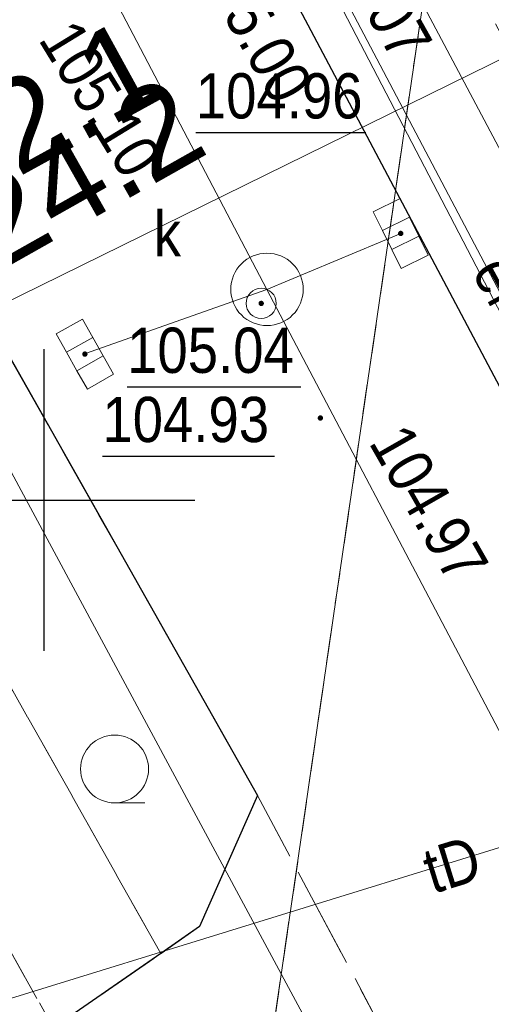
# Model space of a CAD drawing. Extents: x 7489187 to 7491099, y 5781939 to 5785132.
# Tile 193 of 217: x 7490449.6 to 7490457.41, y 5784341.64 to 5784357.96. Entities that reach past the tile are written whole.
import ezdxf
from ezdxf.enums import TextEntityAlignment as Align

# ---------------------------------------------------------------- set-up
doc = ezdxf.new("R2010")
doc.units = 0
doc.header["$MEASUREMENT"] = 0
for name, pattern in [('1.5_0.5', [2, 1.5, -0.5]), ('218-500', [1, 0.5, -0.5]), ('219-500', [0]), ('DYN_DIM', [1.022157, 0.292045, -0.730112]), ('mz1.0_0.5', [1.5, 1, -0.5])]:
    doc.linetypes.add(name, pattern=pattern)
doc.layers.get('0').update_dxf_attribs({"linetype": 'CONTINUOUS', "lineweight": 5})
doc.layers.get('Defpoints').update_dxf_attribs({"linetype": 'CONTINUOUS'})
doc.layers.get('Defpoints').transparency = 0.8
for name, color, linetype, transparency in [('218-Granica użytku', 7, 'CONTINUOUS', 0.8), ('219-Linia granicy', 7, 'CONTINUOUS', 0.8), ('chodnik (powierzchnia)', 7, 'CONTINUOUS', 0.8), ('jezdnia (powierzchnia)', 7, 'CONTINUOUS', 0.8), ('komora podziemna - przewód kanalizacyjny (powierzchnia)', 7, 'CONTINUOUS', 0.8), ('kratka ściekowa (punkt)', 7, 'CONTINUOUS', 0.8), ('krawężnik (linia)', 7, 'CONTINUOUS', 0.8), ('przewód elektroenergetyczny (linia)', 7, 'CONTINUOUS', 0.8), ('przewód elektroenergetyczny (linia)-Atr1', 7, 'CONTINUOUS', 0.8), ('przewód kanalizacyjny (linia)', 7, 'CONTINUOUS', 0.8), ('przewód telekomunikacyjny (linia)', 7, 'CONTINUOUS', 0.8), ('przewód telekomunikacyjny (linia)-Atr1', 7, 'CONTINUOUS', 0.8), ('przewód wodociągowy (linia)', 7, 'CONTINUOUS', 0.8), ('punkt o określonej wysokości (sieć kanalizacyjna)', 7, 'CONTINUOUS', 0.8), ('punkt o określonej wysokości (sieć kanalizacyjna)-Atr2', 7, 'CONTINUOUS', 0.8), ('punkt wysokościowy sztuczny', 7, 'CONTINUOUS', 0.8), ('punkt wysokościowy sztuczny-Atr2', 7, 'CONTINUOUS', 0.8), ('Siatka', 7, 'CONTINUOUS', 0.8), ('właz okrągły - siec kanalizacyjna (punkt)', 7, 'CONTINUOUS', 0.8), ('właz okrągły - siec kanalizacyjna (punkt)-Atr17', 7, 'CONTINUOUS', 0.8), ('zakrzewienie (powierzchnia)', 7, 'CONTINUOUS', 0.8), ('zakrzewienie (powierzchnia) - symbol', 7, 'CONTINUOUS', 0.8)]:
    doc.layers.add(name, color=color, linetype=linetype, transparency=transparency)
doc.layers.add('___wymiary', color=1, linetype='CONTINUOUS', lineweight=20)
doc.styles.add('Arial', font='arial.ttf')
doc.styles.get("Standard").update_dxf_attribs({"font": 'txt', "width": 0.75})
doc.dimstyles.new('PZT-AS', dxfattribs={"dimtxt": 1, "dimasz": 0.5, "dimexe": 1, "dimexo": 1, "dimgap": 0.1, "dimtad": 0, "dimdec": 1, "dimrnd": 0.0005, "dimzin": 0, "dimdsep": 46, "dimtxsty": 'Arial', "dimblk": 'ARCHTICK', "dimcen": 0.5, "dimclrd": 256, "dimclre": 256, "dimclrt": 256, "dimazin": 0, "dimtfac": 1, "dimtdec": 1, "dimtofl": 0, "dimtmove": 0, "dimatfit": 3, "dimldrblk": 'ARCHTICK', "dimfxl": 0, "dimtolj": 1, "dimtzin": 0, "dimarcsym": 0})

# ---------------------------------------------------------------- blocks, each defined once
blk = doc.blocks.new('US05')
at = {"color": 0, "linetype": 'Continuous', "lineweight": 13}
for p, q in [((-0.525, -0.25), (-0.525, 0.25)), ((-0.525, 0.25), (-0.175, 0.25)), ((-0.175, -0.25), (-0.175, 0.25)), ((-0.175, 0.25), (0.175, 0.25)), ((0.175, -0.25), (0.175, 0.25)), ((0.175, 0.25), (0.525, 0.25)), ((0.525, -0.25), (0.525, 0.25)), ((-0.525, -0.25), (-0.175, -0.25)), ((-0.175, -0.25), (0.175, -0.25)), ((0.175, -0.25), (0.525, -0.25))]:
    blk.add_line(p, q, dxfattribs=at)
blk = doc.blocks.new('US22')
at = {"color": 0, "linetype": 'Continuous', "lineweight": 13}
blk.add_circle((0, 0), 0.25, dxfattribs=at)
blk = doc.blocks.new('PW01')
at = {"linetype": 'Continuous', "lineweight": 13}
h = blk.add_hatch(color=0, dxfattribs=at)
edge = h.paths.add_edge_path()
edge.add_arc((0, 0), 0.045, 0, 360)
blk = doc.blocks.new('TL04')
at = {"color": 0, "linetype": 'Continuous', "lineweight": 13}
blk.add_line((0.398, -0.164), (0.898, -0.164), dxfattribs=at)
blk.add_circle((0.398, 0.398), 0.562, dxfattribs=at)
blk = doc.blocks.new('PW02')
at = {"linetype": 'Continuous', "lineweight": 13}
h = blk.add_hatch(color=0, dxfattribs=at)
edge = h.paths.add_edge_path()
edge.add_arc((0, 0), 0.045, 0, 360)
blk = doc.blocks.new('1135')
at = {"layer": 'Siatka', "linetype": 'Continuous'}
for p, q in [((0, 5), (0, -5)), ((-5, 0), (5, 0))]:
    blk.add_line(p, q, dxfattribs=at)
blk = doc.blocks.new('_ArchTick')
at = {"color": 0, "linetype": 'ByBlock', "const_width": 0.15}
blk.add_lwpolyline([(-0.5, -0.5), (0.5, 0.5)], dxfattribs=at)
blk = doc.blocks.new('*D134')
at = {"layer": '___wymiary', "linetype": 'DYN_DIM', "lineweight": -2}
for p, q in [((7490447.853, 5784355.26), (7490448.291, 5784355.501)), ((7490428.487, 5784344.632), (7490447.853, 5784355.26))]:
    blk.add_line(p, q, dxfattribs=at)
at = {"layer": '___wymiary', "lineweight": -2}
for p, q in [((7490447.853, 5784355.26), (7490448.334, 5784354.383)), ((7490428.487, 5784344.632), (7490428.968, 5784343.755))]:
    blk.add_line(p, q, dxfattribs=at)
at = {"layer": 'Defpoints', "color": 0}
for p in [(7490447.853, 5784355.26), (7490447.853, 5784355.26), (7490428.487, 5784344.632)]:
    blk.add_point(p, dxfattribs=at)
at = {"layer": '___wymiary', "lineweight": -2, "xscale": 0.5, "yscale": 0.5, "zscale": 0.5}
for p, rotation in [((7490447.853, 5784355.26), 28.75829460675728), ((7490428.487, 5784344.632), 208.7582946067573)]:
    blk.add_blockref('_ArchTick', p, dxfattribs=dict(at, rotation=rotation))
at = {"layer": '___wymiary', "insert": (7490449.971, 5784356.422), "char_height": 1.5, "attachment_point": 5, "rotation": 28.7583, "style": 'Arial'}
blk.add_mtext('\\A1;22.1', dxfattribs=at)
blk = doc.blocks.new('*D138')
at = {"layer": '___wymiary', "lineweight": -2}
for p, q in [((7490448.414, 5784354.172), (7490447.922, 5784355.042)), ((7490427.331, 5784342.258), (7490426.839, 5784343.129))]:
    blk.add_line(p, q, dxfattribs=at)
at = {"layer": '___wymiary', "linetype": 'DYN_DIM', "lineweight": -2}
for p, q in [((7490448.414, 5784354.172), (7490448.849, 5784354.418)), ((7490427.331, 5784342.258), (7490448.414, 5784354.172))]:
    blk.add_line(p, q, dxfattribs=at)
at = {"layer": 'Defpoints', "color": 0}
for p in [(7490448.414, 5784354.172), (7490448.414, 5784354.172), (7490427.331, 5784342.258)]:
    blk.add_point(p, dxfattribs=at)
at = {"layer": '___wymiary', "lineweight": -2, "xscale": 0.5, "yscale": 0.5, "zscale": 0.5}
for p, rotation in [((7490448.414, 5784354.172), 29.46989509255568), ((7490427.331, 5784342.258), 209.4698950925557)]:
    blk.add_blockref('_ArchTick', p, dxfattribs=dict(at, rotation=rotation))
at = {"layer": '___wymiary', "insert": (7490450.637, 5784355.428), "char_height": 1.5, "attachment_point": 5, "rotation": 29.4699, "style": 'Arial'}
blk.add_mtext('\\A1;24.2', dxfattribs=at)
blk = doc.blocks.new('*D158')
at = {"layer": '___wymiary', "lineweight": -2}
for p, q in [((7490424.599, 5784362.517), (7490423.792, 5784361.927)), ((7490446.66, 5784332.33), (7490445.853, 5784331.74))]:
    blk.add_line(p, q, dxfattribs=at)
at = {"layer": '___wymiary', "linetype": 'DYN_DIM', "lineweight": -2}
for p, q in [((7490424.599, 5784362.517), (7490446.66, 5784332.33)), ((7490446.66, 5784332.33), (7490446.955, 5784331.926))]:
    blk.add_line(p, q, dxfattribs=at)
at = {"layer": 'Defpoints', "color": 0}
for p in [(7490424.599, 5784362.517), (7490446.66, 5784332.33), (7490446.66, 5784332.33)]:
    blk.add_point(p, dxfattribs=at)
at = {"layer": '___wymiary', "lineweight": -2, "xscale": 0.5, "yscale": 0.5, "zscale": 0.5}
for p, rotation in [((7490424.599, 5784362.517), 126.160137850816), ((7490446.66, 5784332.33), 306.1601378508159)]:
    blk.add_blockref('_ArchTick', p, dxfattribs=dict(at, rotation=rotation))
at = {"layer": '___wymiary', "insert": (7490448.161, 5784330.276), "char_height": 1.5, "attachment_point": 5, "rotation": 306.1601, "style": 'Arial'}
blk.add_mtext('\\A1;37.4', dxfattribs=at)

msp = doc.modelspace()

# ---------------------------------------------------------------- linework, layer by layer
at = {"layer": '218-Granica użytku', "color": 3, "linetype": '218-500', "lineweight": 18, "flags": 128}
for points in [[(7490451.25, 5784323.72), (7490458.07, 5784370.55)], [(7490458.07, 5784370.55), (7490451.25, 5784323.72)]]:
    msp.add_lwpolyline(points, dxfattribs=at)
at = {"layer": '219-Linia granicy', "color": 7, "linetype": '219-500', "lineweight": 18, "flags": 128}
msp.add_lwpolyline([(7490458.07, 5784370.55), (7490451.25, 5784323.72)], dxfattribs=at)
at = {"layer": 'chodnik (powierzchnia)', "color": 7, "linetype": 'mz1.0_0.5', "lineweight": 18, "flags": 128}
for points in [[(7490449.49, 5784367.1), (7490463.26, 5784341.09), (7490478.57, 5784312.2), (7490480.97, 5784313.72), (7490465.74, 5784342.29), (7490464.069, 5784345.455), (7490451.95, 5784368.34), (7490442.958, 5784385.371), (7490438.82, 5784393.1), (7490435.63, 5784399.25), (7490437.33, 5784400.13), (7490435.16, 5784404.21), (7490433.39, 5784403.31), (7490416.6, 5784434.5), (7490414.41, 5784433.3), (7490427.02, 5784409.78), (7490426.99, 5784409.82), (7490430.89, 5784402.5), (7490429.44, 5784402.49), (7490430.43, 5784401.18), (7490431.36, 5784399.89), (7490432.48, 5784399.49)], [(7490451.94, 5784342.48), (7490443.11, 5784358.16), (7490442.768, 5784358.18), (7490441.77, 5784358.135), (7490440.79, 5784357.94), (7490450.16, 5784341.25)]]:
    msp.add_lwpolyline(points, close=True, dxfattribs=at)
at = {"layer": 'jezdnia (powierzchnia)', "color": 7, "linetype": '1.5_0.5', "lineweight": 18, "flags": 128}
for points in [[(7490493.35, 5784270.83), (7490499.77, 5784274.09), (7490493.73, 5784285.36), (7490492.621, 5784287.291), (7490492.252, 5784288.22), (7490491.965, 5784289.178), (7490491.764, 5784290.157), (7490491.65, 5784291.15), (7490491.65, 5784292.28), (7490491.691, 5784293.292), (7490491.834, 5784294.281), (7490492.054, 5784295.256), (7490492.35, 5784296.211), (7490492.72, 5784297.14), (7490493.025, 5784297.777), (7490493.516, 5784298.648), (7490494.074, 5784299.478), (7490494.696, 5784300.261), (7490495.377, 5784300.992), (7490496.114, 5784301.668), (7490496.902, 5784302.284), (7490497.735, 5784302.836), (7490498.61, 5784303.32), (7490495.34, 5784308.14), (7490494.599, 5784307.691), (7490493.706, 5784307.24), (7490492.779, 5784306.866), (7490491.824, 5784306.57), (7490490.848, 5784306.354), (7490489.858, 5784306.22), (7490488.859, 5784306.168), (7490487.86, 5784306.2), (7490487.406, 5784306.242), (7490486.419, 5784306.397), (7490485.448, 5784306.637), (7490484.503, 5784306.961), (7490483.588, 5784307.365), (7490482.712, 5784307.847), (7490481.882, 5784308.403), (7490481.102, 5784309.029), (7490480.38, 5784309.72), (7490479.67, 5784310.533), (7490479.084, 5784311.342), (7490478.57, 5784312.2), (7490463.26, 5784341.09), (7490449.49, 5784367.1), (7490432.48, 5784399.49), (7490431.36, 5784399.89), (7490430.43, 5784401.18), (7490429.44, 5784402.49), (7490427.49, 5784404.98), (7490425.54, 5784407.29), (7490423.56, 5784409.54), (7490421.46, 5784411.7), (7490419.33, 5784413.8), (7490417.15, 5784415.87), (7490414.92, 5784417.89), (7490407.31, 5784424.39), (7490405.7, 5784425.76), (7490403.51, 5784427.79), (7490402.84, 5784428.52), (7490402.14, 5784429.55), (7490401.59, 5784430.64), (7490401.21, 5784431.65), (7490400.95, 5784432.63), (7490400.8, 5784433.59), (7490400.75, 5784434.8), (7490398.9, 5784433.41), (7490398.57, 5784434.42), (7490398.39, 5784435.78), (7490398.35, 5784437.3), (7490398.56, 5784438.62), (7490398.89, 5784439.77), (7490399.51, 5784441.22), (7490400.22, 5784442.42), (7490401.26, 5784443.54), (7490402.43, 5784444.54), (7490392.68, 5784441.86), (7490392.9, 5784440.88), (7490392.94, 5784439.85), (7490392.73, 5784438.87), (7490392.36, 5784437.96), (7490391.82, 5784437.13), (7490391.08, 5784436.43), (7490390.22, 5784435.88), (7490389.27, 5784435.54), (7490388.26, 5784435.39), (7490387.25, 5784435.46), (7490386.31, 5784435.73), (7490385.37, 5784436.21), (7490384.52, 5784436.93), (7490383.97, 5784437.63), (7490372.91, 5784432.64), (7490378.92, 5784428.22), (7490379.774, 5784428.739), (7490380.166, 5784428.946), (7490381.077, 5784429.357), (7490382.02, 5784429.69), (7490383.116, 5784429.969), (7490384.102, 5784430.136), (7490385.1, 5784430.2), (7490386.099, 5784430.161), (7490387.052, 5784430.027), (7490388.031, 5784429.823), (7490388.99, 5784429.54), (7490389.981, 5784429.156), (7490390.88, 5784428.719), (7490391.742, 5784428.212), (7490393.17, 5784426.96), (7490394.74, 5784425.56), (7490395.46, 5784424.98), (7490412.33, 5784410.59), (7490414.17, 5784408.86), (7490414.882, 5784408.158), (7490415.573, 5784407.435), (7490416.24, 5784406.69), (7490416.884, 5784405.925), (7490417.21, 5784405.52), (7490417.817, 5784404.725), (7490418.399, 5784403.912), (7490418.956, 5784403.082), (7490419.487, 5784402.234), (7490420.02, 5784401.32), (7490420.589, 5784400.498), (7490421.08, 5784399.627), (7490421.487, 5784398.714), (7490421.808, 5784397.768), (7490422, 5784396.99), (7490422.158, 5784396.003), (7490422.223, 5784395.005), (7490422.195, 5784394.006), (7490422.14, 5784393.46), (7490421.911, 5784392.487), (7490421.585, 5784391.542), (7490421.166, 5784390.635), (7490420.84, 5784390.06), (7490420.276, 5784389.235), (7490419.632, 5784388.47), (7490419.34, 5784388.17), (7490417.08, 5784386.72), (7490420.45, 5784375.62), (7490420.367, 5784376.449), (7490420.41, 5784377.447), (7490420.608, 5784378.426), (7490420.955, 5784379.363), (7490421.443, 5784380.235), (7490422.06, 5784381.02), (7490424.41, 5784382.28), (7490427.04, 5784383.51), (7490429.31, 5784383.84), (7490430.3, 5784383.71), (7490431.257, 5784383.421), (7490432.17, 5784382.97), (7490432.981, 5784382.387), (7490433.686, 5784381.679), (7490434.4, 5784380.63), (7490438.13, 5784373.51), (7490438.522, 5784372.591), (7490438.802, 5784371.631), (7490438.966, 5784370.645), (7490439.011, 5784369.647), (7490439.01, 5784369.61), (7490438.931, 5784368.614), (7490438.735, 5784367.634), (7490438.36, 5784366.53), (7490437.1, 5784364.34), (7490434.62, 5784361.99), (7490437.44, 5784356.36), (7490439.81, 5784357.56), (7490440.79, 5784357.94), (7490441.77, 5784358.135), (7490442.768, 5784358.18), (7490443.11, 5784358.16), (7490444.096, 5784357.999), (7490445.046, 5784357.69), (7490445.75, 5784357.35), (7490446.571, 5784356.781), (7490447.279, 5784356.077), (7490447.853, 5784355.26), (7490448.2, 5784354.55), (7490453.54, 5784345.1), (7490456.89, 5784338.8), (7490471.34, 5784310.89), (7490479.7, 5784296.05), (7490481.18, 5784293.46), (7490484.68, 5784287.36), (7490487.55, 5784281.94)], [(7490456.89, 5784338.8), (7490453.54, 5784345.1), (7490452.58, 5784342.93), (7490451.94, 5784342.48), (7490450.16, 5784341.25), (7490448.96, 5784340.42), (7490446.78, 5784338.94), (7490448.7, 5784335.32), (7490450.99, 5784336.64), (7490452.29, 5784337.36), (7490454.19, 5784338.38), (7490454.84, 5784338.75)]]:
    msp.add_lwpolyline(points, close=True, dxfattribs=at)
at = {"layer": 'komora podziemna - przewód kanalizacyjny (powierzchnia)', "color": 34, "linetype": 'Continuous', "lineweight": 18, "flags": 128}
msp.add_lwpolyline([(7490454.296, 5784353.493), (7490454.293, 5784353.434), (7490454.284, 5784353.376), (7490454.27, 5784353.319), (7490454.25, 5784353.263), (7490454.225, 5784353.21), (7490454.195, 5784353.16), (7490454.16, 5784353.112), (7490454.12, 5784353.069), (7490454.077, 5784353.029), (7490454.029, 5784352.994), (7490453.979, 5784352.964), (7490453.926, 5784352.939), (7490453.87, 5784352.919), (7490453.813, 5784352.905), (7490453.755, 5784352.896), (7490453.696, 5784352.893), (7490453.637, 5784352.896), (7490453.579, 5784352.905), (7490453.522, 5784352.919), (7490453.466, 5784352.939), (7490453.413, 5784352.964), (7490453.363, 5784352.994), (7490453.315, 5784353.029), (7490453.272, 5784353.069), (7490453.232, 5784353.112), (7490453.197, 5784353.16), (7490453.167, 5784353.21), (7490453.142, 5784353.263), (7490453.122, 5784353.319), (7490453.108, 5784353.376), (7490453.099, 5784353.434), (7490453.096, 5784353.493), (7490453.099, 5784353.552), (7490453.108, 5784353.61), (7490453.122, 5784353.667), (7490453.142, 5784353.723), (7490453.167, 5784353.776), (7490453.197, 5784353.826), (7490453.232, 5784353.874), (7490453.272, 5784353.917), (7490453.315, 5784353.957), (7490453.363, 5784353.992), (7490453.413, 5784354.022), (7490453.466, 5784354.047), (7490453.522, 5784354.067), (7490453.579, 5784354.081), (7490453.637, 5784354.09), (7490453.696, 5784354.093), (7490453.755, 5784354.09), (7490453.813, 5784354.081), (7490453.87, 5784354.067), (7490453.926, 5784354.047), (7490453.979, 5784354.022), (7490454.029, 5784353.992), (7490454.077, 5784353.957), (7490454.12, 5784353.917), (7490454.16, 5784353.874), (7490454.195, 5784353.826), (7490454.225, 5784353.776), (7490454.25, 5784353.723), (7490454.27, 5784353.667), (7490454.284, 5784353.61), (7490454.293, 5784353.552)], close=True, dxfattribs=at)
at = {"layer": 'krawężnik (linia)', "color": 7, "linetype": 'Continuous', "lineweight": 25, "flags": 128}
for points in [[(7490432.48, 5784399.49), (7490449.49, 5784367.1), (7490463.26, 5784341.09), (7490478.57, 5784312.2), (7490479.084, 5784311.342), (7490479.67, 5784310.533), (7490480.38, 5784309.72), (7490481.102, 5784309.029), (7490481.882, 5784308.403), (7490482.712, 5784307.847), (7490483.588, 5784307.365), (7490484.503, 5784306.961), (7490485.448, 5784306.637), (7490486.419, 5784306.397), (7490487.406, 5784306.242), (7490487.86, 5784306.2), (7490488.859, 5784306.168), (7490489.858, 5784306.22), (7490490.848, 5784306.354), (7490491.824, 5784306.57), (7490492.779, 5784306.866), (7490493.706, 5784307.24), (7490494.599, 5784307.691), (7490495.34, 5784308.14)], [(7490437.44, 5784356.36), (7490439.81, 5784357.56), (7490440.79, 5784357.94), (7490441.77, 5784358.135), (7490442.768, 5784358.18), (7490443.11, 5784358.16), (7490444.096, 5784357.999), (7490445.046, 5784357.69), (7490445.75, 5784357.35), (7490446.571, 5784356.781), (7490447.279, 5784356.077), (7490447.853, 5784355.26), (7490448.2, 5784354.55), (7490453.54, 5784345.1), (7490452.58, 5784342.93), (7490451.94, 5784342.48), (7490450.16, 5784341.25), (7490448.96, 5784340.42), (7490446.78, 5784338.94)]]:
    msp.add_lwpolyline(points, dxfattribs=at)
at = {"layer": 'przewód elektroenergetyczny (linia)', "color": 1, "linetype": 'Continuous', "lineweight": 18, "flags": 128}
for points in [[(7490445.199, 5784376.91), (7490445.989, 5784375.41), (7490462.19, 5784344.64)], [(7490445.36, 5784376.64), (7490445.52, 5784376.2), (7490453.54, 5784360.85), (7490461.84, 5784344.87), (7490462.2, 5784344.69)]]:
    msp.add_lwpolyline(points, dxfattribs=at)
at = {"layer": 'przewód kanalizacyjny (linia)', "color": 34, "linetype": 'Continuous', "lineweight": 18, "flags": 128}
for points in [[(7490430.464, 5784397.928), (7490443.348, 5784373.239), (7490453.696, 5784353.493)], [(7490446.99, 5784355.047), (7490461.614, 5784327.845), (7490461.904, 5784327.306)], [(7490453.696, 5784353.493), (7490455.91, 5784354.42)], [(7490450.675, 5784352.424), (7490453.696, 5784353.493)], [(7490453.696, 5784353.493), (7490467.716, 5784326.83), (7490476.933, 5784309.083)]]:
    msp.add_lwpolyline(points, dxfattribs=at)
at = {"layer": 'przewód telekomunikacyjny (linia)', "color": 30, "linetype": 'Continuous', "lineweight": 18, "flags": 128}
for points in [[(7490459.215, 5784358.559), (7490459.084, 5784358.053), (7490447.566, 5784352.388), (7490446.281, 5784339.064), (7490438.258, 5784288.206), (7490432.545, 5784250.775), (7490428.13, 5784220.748), (7490424.679, 5784193.628), (7490424.16, 5784193.016), (7490423.566, 5784191.625), (7490423.641, 5784190.847), (7490422.519, 5784183.421)], [(7490471.372, 5784348.453), (7490470.513, 5784348.247), (7490444.974, 5784340.355), (7490444.295, 5784340.405)]]:
    msp.add_lwpolyline(points, dxfattribs=at)
at = {"layer": 'przewód wodociągowy (linia)', "color": 5, "linetype": 'Continuous', "lineweight": 18, "flags": 128}
msp.add_lwpolyline([(7490410.42, 5784445.39), (7490417.66, 5784431.66), (7490452.52, 5784365.31), (7490460.84, 5784349.61), (7490463.18, 5784345.18), (7490485.61, 5784302.84), (7490485.92, 5784302.31), (7490486.08, 5784302.09), (7490486.34, 5784301.4), (7490486.73, 5784300.69), (7490490.5, 5784293.41)], dxfattribs=at)
at = {"layer": 'punkt o określonej wysokości (sieć kanalizacyjna)-Atr2', "color": 7, "flags": 128}
for points in [[(7490452.517, 5784356.093), (7490455.334, 5784356.093)], [(7490451.379, 5784351.875), (7490454.254, 5784351.875)], [(7490450.97, 5784350.728), (7490453.818, 5784350.728)]]:
    msp.add_lwpolyline(points, dxfattribs=at)
at = {"layer": 'zakrzewienie (powierzchnia)', "color": 7, "linetype": 'mz1.0_0.5', "lineweight": 18, "flags": 128}
for points in [[(7490443.11, 5784358.16), (7490451.94, 5784342.48), (7490452.58, 5784342.93), (7490453.54, 5784345.1), (7490448.2, 5784354.55), (7490447.853, 5784355.26), (7490447.279, 5784356.077), (7490446.571, 5784356.781), (7490445.75, 5784357.35), (7490445.046, 5784357.69), (7490444.096, 5784357.999)], [(7490440.79, 5784357.94), (7490439.81, 5784357.56), (7490448.96, 5784340.42), (7490450.16, 5784341.25)]]:
    msp.add_lwpolyline(points, close=True, dxfattribs=at)

# ---------------------------------------------------------------- block references
at = {"layer": 'kratka ściekowa (punkt)', "color": 7, "linetype": 'Continuous', "lineweight": 18}
for p, rotation in [((7490455.91, 5784354.42), 116.239), ((7490450.68, 5784352.42), 119.498)]:
    msp.add_blockref('US05', p, dxfattribs=dict(at, rotation=rotation))
at = {"layer": 'punkt o określonej wysokości (sieć kanalizacyjna)', "color": 34, "linetype": 'Continuous', "lineweight": 13}
for p, rotation in [((7490455.91, 5784354.42), 116.239), ((7490450.68, 5784352.42), 119.498)]:
    msp.add_blockref('PW01', p, dxfattribs=dict(at, rotation=rotation))
msp.add_blockref('PW01', (7490453.6, 5784353.26), dxfattribs=at)
at = {"layer": 'punkt wysokościowy sztuczny', "color": 7, "linetype": 'Continuous', "lineweight": 13}
msp.add_blockref('PW02', (7490454.58, 5784351.36), dxfattribs=at)
at = {"layer": 'Siatka', "xscale": 0.5, "yscale": 0.5}
msp.add_blockref('1135', (7490450, 5784350), dxfattribs=at)
at = {"layer": 'właz okrągły - siec kanalizacyjna (punkt)', "color": 7, "linetype": 'Continuous', "lineweight": 18}
msp.add_blockref('US22', (7490453.6, 5784353.26), dxfattribs=at)
at = {"layer": 'zakrzewienie (powierzchnia) - symbol', "color": 7, "linetype": 'Continuous', "lineweight": 18}
msp.add_blockref('TL04', (7490450.774, 5784345.144), dxfattribs=at)

# ---------------------------------------------------------------- texts
at = {"layer": 'przewód elektroenergetyczny (linia)-Atr1', "color": 1, "width": 0.9}
msp.add_text('eND-n', height=0.75, rotation=298.732, dxfattribs=at).set_placement((7490458.032, 5784352.821), align=Align.MIDDLE_CENTER)
at = {"layer": 'przewód telekomunikacyjny (linia)-Atr1', "color": 30, "width": 0.9}
msp.add_text('tD', height=0.75, rotation=17.172, dxfattribs=at).set_placement((7490456.759, 5784343.958), align=Align.MIDDLE_CENTER)
at = {"layer": 'punkt o określonej wysokości (sieć kanalizacyjna)-Atr2', "color": 34, "width": 0.9}
for s, p in [('104.96', (7490452.517, 5784356.101)), ('105.04', (7490451.379, 5784351.883)), ('104.93', (7490450.97, 5784350.736))]:
    msp.add_text(s, height=0.75, dxfattribs=at).set_placement(p, align=Align.BOTTOM_LEFT)
at = {"layer": 'punkt wysokościowy sztuczny-Atr2', "color": 7, "width": 0.9}
for s, rotation, p in [('105.07', 299.346, (7490454.452, 5784359.626)), ('105.00', 299.346, (7490452.469, 5784358.921)), ('105.10', 301.429, (7490449.899, 5784357.637)), ('104.97', 299.718, (7490455.371, 5784350.954))]:
    msp.add_text(s, height=0.75, rotation=rotation, dxfattribs=at).set_placement(p)
at = {"layer": 'właz okrągły - siec kanalizacyjna (punkt)-Atr17', "color": 7, "width": 0.9}
msp.add_text('k', height=0.75, dxfattribs=at).set_placement((7490451.821, 5784353.815), align=Align.BOTTOM_LEFT)

# ---------------------------------------------------------------- dimensions: what is measured, and where the dimension line sits
at = {"layer": '___wymiary'}
for base, p1, p2, angle, picture, middle in [((7490446.66, 5784332.33), (7490424.599, 5784362.517), (7490446.66, 5784332.33), 306.1601, '*D158', (7490448.161, 5784330.276)), ((7490447.853, 5784355.26), (7490428.487, 5784344.632), (7490447.853, 5784355.26), 28.7583, '*D134', (7490449.971, 5784356.422)), ((7490448.414, 5784354.172), (7490427.331, 5784342.258), (7490448.414, 5784354.172), 29.4699, '*D138', (7490450.637, 5784355.428))]:
    dim = msp.add_linear_dim(base=base, p1=p1, p2=p2, angle=angle, dimstyle='PZT-AS', override={"dimtxt": 1.5, "dimfxl": 5}, dxfattribs=at)
    dim.commit()
    dim.dimension.update_dxf_attribs({"geometry": picture, "text_midpoint": middle, "dimtype": 161})

doc.saveas('drawing.dxf')
